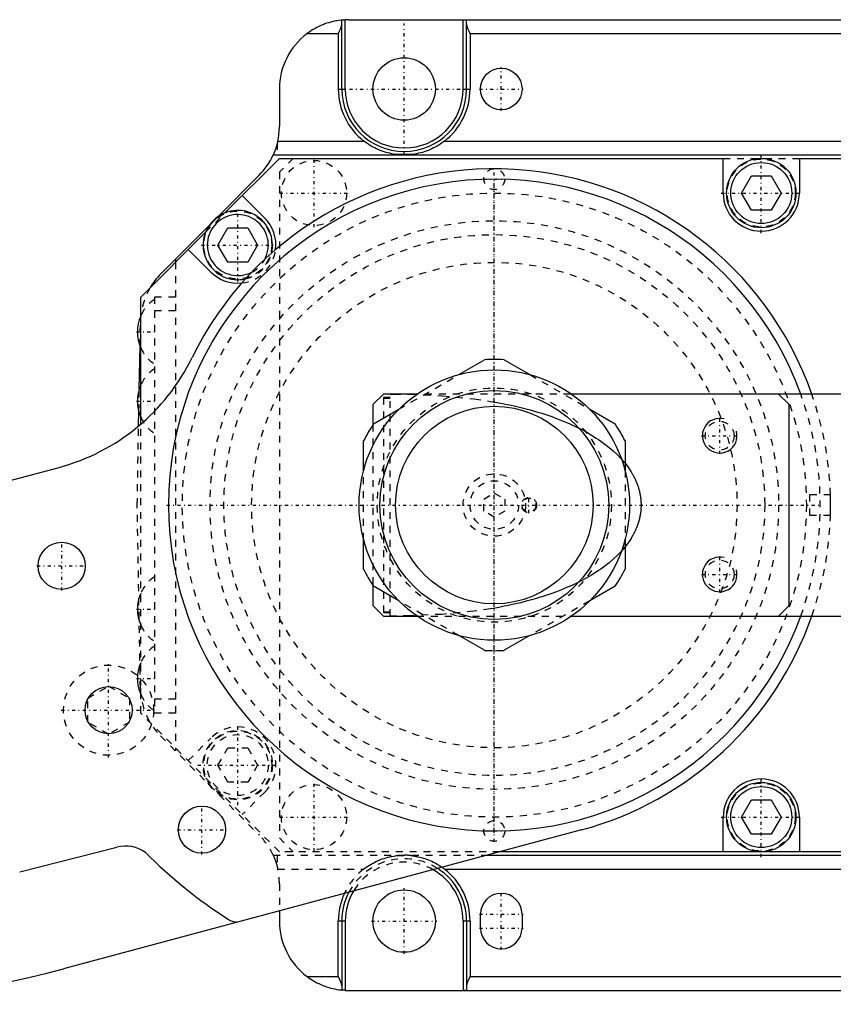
# Model space of a CAD drawing. Extents: x -392 to 171, y -72 to 70.
# Tile 11 of 12: x -68 to 49, y -72 to 70. Entities that reach past the tile are written whole.
import ezdxf

# ---------------------------------------------------------------- set-up
doc = ezdxf.new("R2010")
doc.units = 0
doc.linetypes.add('CENTER', pattern=[1.5, 0.45, -0.5, 0.05, -0.5])
doc.linetypes.add('DASHED', pattern=[2, 1, -1])
for name, color, linetype in [('AM_0', 7, 'CONTINUOUS'), ('AM_10', 7, 'CONTINUOUS'), ('AM_3', 7, 'DASHED'), ('AM_7', 7, 'CENTER')]:
    doc.layers.add(name, color=color, linetype=linetype)

msp = doc.modelspace()

# ---------------------------------------------------------------- linework, layer by layer
at = {"layer": 'AM_0', "color": 7, "linetype": 'CONTINUOUS'}
for p, q in [((-22, 60), (-22, 69.94)), ((-21.5, 60), (-21.5, 69.99)), ((-21, 70), (119, 70)), ((-4.5, 60), (-4.5, 70)), ((-4, 60), (-4, 69.94)), ((-27, 68), (-22.5, 68)), ((-22.5, 68), (-22.5, 60)), ((-3.5, 68), (-3.5, 60)), ((-3.5, 68), (97.5, 68)), ((-31, 60), (-31, 54.64)), ((-22.5, 60), (-21.5, 60)), ((-4.5, 60), (-3.5, 60)), ((-31.23, 52.5), (-18.83, 52.5)), ((-7.17, 52.5), (101.17, 52.5)), ((-38.86, 42.14), (-31, 50)), ((-31.9, 50.5), (127, 50.5)), ((-31, 50), (33, 50)), ((-11.9, 50.56), (-14.1, 50.56)), ((33, 45), (33, 50)), ((44, 50), (44, 45)), ((44, 50), (103, 50)), ((-33.91, 47.59), (-39.89, 41.58)), ((35.64, 45), (37.07, 47.48)), ((37.07, 47.48), (39.93, 47.48)), ((39.93, 47.48), (41.36, 45)), ((-36.36, 44.64), (-33.11, 41.39)), ((37.07, 42.52), (35.64, 45)), ((41.36, 45), (39.93, 42.52)), ((39.93, 42.52), (37.07, 42.52)), ((-48.13, 33.3), (-41.09, 40.37)), ((-39.86, 37.5), (-38.43, 39.97)), ((-38.43, 39.97), (-35.57, 39.97)), ((-35.57, 39.97), (-34.14, 37.5)), ((-51, 30), (-41.64, 39.36)), ((-38.43, 35.02), (-39.86, 37.5)), ((-34.14, 37.5), (-35.57, 35.02)), ((-40.89, 33.61), (-44.14, 36.86)), ((-46, 35.44), (-46, 35)), ((-35.57, 35.02), (-38.43, 35.02)), ((-51, 11.66), (-51, 30)), ((-51.21, 16.7), (-51.1, 22.98)), ((-5.1, 18.82), (-1.41, 20.95)), ((1.41, 20.95), (5.1, 18.82)), ((-16, 16), (-17.5, 14.5)), ((-11.15, 16), (-16, 16)), ((110, 16), (11.15, 16)), ((42.5, 14.5), (41, 16)), ((-17.5, 14.5), (-17.5, 11.61)), ((42.5, -14.5), (42.5, 14.5)), ((-51.3, 11.41), (-51.26, 13.49)), ((-17.44, 11.7), (-13.75, 13.83)), ((13.75, 13.83), (17.44, 11.7)), ((-18.85, 4.99), (-18.85, 9.26)), ((18.85, 9.26), (18.85, 4.99)), ((-80.22, 0.75), (-62.76, 5.44)), ((-18.85, -9.26), (-18.85, -4.99)), ((18.85, -4.99), (18.85, -9.26)), ((-17.5, -11.61), (-17.5, -14.5)), ((-13.75, -13.83), (-17.44, -11.7)), ((17.44, -11.7), (13.75, -13.83)), ((-17.5, -14.5), (-16, -16)), ((41, -16), (42.5, -14.5)), ((-16, -16), (-11.15, -16)), ((11.15, -16), (110, -16)), ((-1.41, -20.95), (-5.1, -18.82)), ((5.1, -18.82), (1.41, -20.95)), ((35.64, -45), (37.07, -42.53)), ((37.07, -42.53), (39.93, -42.53)), ((39.93, -42.53), (41.36, -45)), ((33, -50), (33, -45)), ((37.07, -47.48), (35.64, -45)), ((41.36, -45), (39.93, -47.48)), ((44, -45), (44, -50)), ((12.56, -46.84), (-62.15, -66.88)), ((39.93, -47.48), (37.07, -47.48)), ((-68.45, -52.88), (-54.43, -49.33)), ((-1.07, -50.5), (127, -50.5)), ((126, -50), (0.8, -50)), ((-7.17, -52.5), (101.17, -52.5)), ((-31, -58.53), (-31, -60)), ((-2, -61), (-2, -59)), ((4, -59), (4, -61)), ((-37.21, -60.11), (-37.21, -60.19)), ((-22.5, -68), (-22.5, -60)), ((-21.5, -60), (-22.5, -60)), ((-22, -60), (-22, -69.94)), ((-21.5, -60), (-21.5, -69.99)), ((-4.5, -60), (-4.5, -70)), ((-3.5, -60), (-4.5, -60)), ((-4, -60), (-4, -69.94)), ((-3.5, -60), (-3.5, -68)), ((-27, -68), (-22.5, -68)), ((-3.5, -68), (97.5, -68)), ((-21, -70), (119, -70))]:
    msp.add_line(p, q, dxfattribs=at)
for points in [[(-22, 69.95, 0), (-22.14, 69.93, 0), (-22.43, 69.9, 0), (-22.72, 69.85, 0), (-22.87, 69.82, 0), (-23.02, 69.79, 0), (-23.31, 69.73, 0), (-23.6, 69.66, 0), (-23.89, 69.57, 0), (-24.18, 69.48, 0), (-24.46, 69.38, 0), (-24.61, 69.33, 0), (-24.75, 69.27, 0), (-25.03, 69.15, 0), (-25.31, 69.02, 0), (-25.58, 68.89, 0), (-25.85, 68.75, 0), (-26.11, 68.59, 0), (-26.25, 68.51, 0), (-26.37, 68.43, 0), (-26.63, 68.27, 0), (-26.88, 68.09, 0), (-27, 68, 0)], [(-22, 69.95, 0), (-22, 69.95, 0), (-22, 69.95, 0), (-21.99, 69.95, 0), (-21.99, 69.95, 0), (-21.99, 69.95, 0), (-21.99, 69.95, 0), (-21.99, 69.95, 0), (-21.99, 69.95, 0), (-21.99, 69.95, 0), (-21.99, 69.95, 0), (-21.99, 69.95, 0), (-21.99, 69.95, 0), (-21.98, 69.95, 0), (-21.98, 69.95, 0), (-21.98, 69.95, 0), (-21.98, 69.95, 0), (-21.98, 69.95, 0), (-21.98, 69.95, 0), (-21.97, 69.95, 0), (-21.97, 69.95, 0), (-21.97, 69.95, 0), (-21.97, 69.95, 0), (-21.97, 69.95, 0), (-21.96, 69.95, 0), (-21.96, 69.95, 0), (-21.96, 69.95, 0), (-21.96, 69.95, 0), (-21.96, 69.95, 0), (-21.95, 69.95, 0), (-21.95, 69.95, 0), (-21.95, 69.95, 0), (-21.94, 69.96, 0), (-21.94, 69.96, 0), (-21.94, 69.96, 0), (-21.94, 69.96, 0), (-21.93, 69.96, 0), (-21.93, 69.96, 0), (-21.93, 69.96, 0), (-21.92, 69.96, 0), (-21.92, 69.96, 0), (-21.92, 69.96, 0), (-21.92, 69.96, 0), (-21.91, 69.96, 0), (-21.91, 69.96, 0), (-21.91, 69.96, 0), (-21.9, 69.96, 0), (-21.9, 69.96, 0), (-21.9, 69.96, 0), (-21.89, 69.96, 0), (-21.89, 69.96, 0), (-21.89, 69.96, 0), (-21.88, 69.96, 0), (-21.88, 69.96, 0), (-21.87, 69.96, 0), (-21.87, 69.96, 0), (-21.87, 69.96, 0), (-21.86, 69.96, 0), (-21.86, 69.96, 0), (-21.85, 69.96, 0), (-21.85, 69.96, 0), (-21.85, 69.96, 0), (-21.85, 69.96, 0), (-21.84, 69.96, 0), (-21.84, 69.97, 0), (-21.83, 69.97, 0), (-21.83, 69.97, 0), (-21.83, 69.97, 0), (-21.82, 69.97, 0), (-21.82, 69.97, 0), (-21.82, 69.97, 0), (-21.81, 69.97, 0), (-21.8, 69.97, 0), (-21.8, 69.97, 0), (-21.79, 69.97, 0), (-21.79, 69.97, 0), (-21.79, 69.97, 0), (-21.78, 69.97, 0), (-21.78, 69.97, 0), (-21.77, 69.97, 0), (-21.77, 69.97, 0), (-21.76, 69.97, 0), (-21.75, 69.97, 0), (-21.75, 69.97, 0), (-21.75, 69.97, 0), (-21.74, 69.97, 0), (-21.74, 69.97, 0), (-21.73, 69.97, 0), (-21.72, 69.97, 0), (-21.72, 69.97, 0), (-21.72, 69.97, 0), (-21.71, 69.97, 0), (-21.71, 69.98, 0), (-21.7, 69.98, 0), (-21.69, 69.98, 0), (-21.69, 69.98, 0), (-21.68, 69.98, 0), (-21.68, 69.98, 0), (-21.67, 69.98, 0), (-21.67, 69.98, 0), (-21.66, 69.98, 0), (-21.65, 69.98, 0), (-21.65, 69.98, 0), (-21.64, 69.98, 0), (-21.64, 69.98, 0), (-21.64, 69.98, 0), (-21.63, 69.98, 0), (-21.62, 69.98, 0), (-21.62, 69.98, 0), (-21.62, 69.98, 0), (-21.61, 69.98, 0), (-21.6, 69.98, 0), (-21.6, 69.98, 0), (-21.6, 69.98, 0), (-21.59, 69.98, 0), (-21.58, 69.98, 0), (-21.58, 69.98, 0), (-21.57, 69.98, 0), (-21.56, 69.98, 0), (-21.56, 69.98, 0), (-21.56, 69.98, 0), (-21.55, 69.98, 0), (-21.54, 69.99, 0), (-21.54, 69.99, 0), (-21.53, 69.99, 0), (-21.52, 69.99, 0), (-21.52, 69.99, 0), (-21.52, 69.99, 0), (-21.51, 69.99, 0), (-21.5, 69.99, 0), (-21.5, 69.99, 0)], [(-22, 69.94, 0), (-22, 69.94, 0), (-22, 69.94, 0), (-22, 69.95, 0), (-22, 69.95, 0)], [(-4.5, 70, 0), (-4.5, 70, 0), (-4.49, 70, 0), (-4.48, 70, 0), (-4.48, 70, 0), (-4.48, 70, 0), (-4.47, 70, 0), (-4.46, 70, 0), (-4.45, 70, 0), (-4.45, 70, 0), (-4.44, 70, 0), (-4.44, 70, 0), (-4.43, 70, 0), (-4.42, 70, 0), (-4.42, 70, 0), (-4.41, 70, 0), (-4.4, 70, 0), (-4.4, 70, 0), (-4.39, 70, 0), (-4.39, 70, 0), (-4.38, 70, 0), (-4.37, 70, 0), (-4.37, 70, 0), (-4.37, 70, 0), (-4.36, 70, 0), (-4.35, 70, 0), (-4.35, 70, 0), (-4.35, 70, 0), (-4.34, 70, 0), (-4.33, 70, 0), (-4.32, 70, 0), (-4.32, 70, 0), (-4.31, 70, 0), (-4.31, 70, 0), (-4.3, 70, 0), (-4.3, 70, 0), (-4.29, 70, 0), (-4.28, 70, 0), (-4.28, 70, 0), (-4.27, 70, 0), (-4.27, 70, 0), (-4.26, 70, 0), (-4.26, 70, 0), (-4.25, 70, 0), (-4.24, 70, 0), (-4.24, 70, 0), (-4.23, 70, 0), (-4.23, 70, 0), (-4.23, 70, 0), (-4.22, 70, 0), (-4.21, 70, 0), (-4.21, 70, 0), (-4.2, 70, 0), (-4.2, 70, 0), (-4.19, 70, 0), (-4.19, 70, 0), (-4.18, 70, 0), (-4.18, 70, 0), (-4.17, 70, 0), (-4.17, 70, 0), (-4.16, 70, 0), (-4.16, 70, 0), (-4.16, 70, 0), (-4.15, 70, 0), (-4.15, 69.99, 0), (-4.14, 69.99, 0), (-4.14, 69.99, 0), (-4.14, 69.99, 0), (-4.13, 69.99, 0), (-4.13, 69.99, 0), (-4.13, 69.99, 0), (-4.12, 69.99, 0), (-4.12, 69.99, 0), (-4.11, 69.99, 0), (-4.11, 69.99, 0), (-4.1, 69.99, 0), (-4.1, 69.99, 0), (-4.1, 69.99, 0), (-4.1, 69.99, 0), (-4.09, 69.99, 0), (-4.09, 69.99, 0), (-4.08, 69.99, 0), (-4.08, 69.99, 0), (-4.08, 69.99, 0), (-4.08, 69.99, 0), (-4.07, 69.99, 0), (-4.07, 69.98, 0), (-4.06, 69.98, 0), (-4.06, 69.98, 0), (-4.06, 69.98, 0), (-4.06, 69.98, 0), (-4.05, 69.98, 0), (-4.05, 69.98, 0), (-4.05, 69.98, 0), (-4.04, 69.98, 0), (-4.04, 69.98, 0), (-4.04, 69.98, 0), (-4.04, 69.98, 0), (-4.04, 69.98, 0), (-4.03, 69.97, 0), (-4.03, 69.97, 0), (-4.03, 69.97, 0), (-4.03, 69.97, 0), (-4.02, 69.97, 0), (-4.02, 69.97, 0), (-4.02, 69.97, 0), (-4.02, 69.97, 0), (-4.02, 69.97, 0), (-4.02, 69.96, 0), (-4.02, 69.96, 0), (-4.01, 69.96, 0), (-4.01, 69.96, 0), (-4.01, 69.96, 0), (-4.01, 69.96, 0), (-4.01, 69.96, 0), (-4.01, 69.96, 0), (-4.01, 69.96, 0), (-4.01, 69.95, 0), (-4, 69.95, 0), (-4, 69.95, 0), (-4, 69.95, 0), (-4, 69.95, 0), (-4, 69.95, 0), (-4, 69.95, 0), (-4, 69.94, 0), (-4, 69.94, 0), (-4, 69.94, 0), (-4, 69.94, 0), (-4, 69.94, 0), (-4, 69.94, 0), (-4, 69.94, 0)], [(-22.5, 68, 0), (-22.48, 68.04, 0), (-22.44, 68.11, 0), (-22.41, 68.19, 0), (-22.39, 68.23, 0), (-22.37, 68.27, 0), (-22.33, 68.34, 0), (-22.29, 68.42, 0), (-22.26, 68.5, 0), (-22.22, 68.58, 0), (-22.19, 68.65, 0), (-22.17, 68.69, 0), (-22.16, 68.73, 0), (-22.13, 68.8, 0), (-22.1, 68.88, 0), (-22.07, 68.95, 0), (-22.05, 69.02, 0), (-22.03, 69.09, 0), (-22.02, 69.13, 0), (-22.02, 69.16, 0), (-22.01, 69.2, 0), (-22.01, 69.21, 0), (-22.01, 69.22, 0), (-22.01, 69.23, 0), (-22.01, 69.23, 0), (-22, 69.24, 0), (-22, 69.25, 0), (-22, 69.26, 0), (-22, 69.28, 0), (-22, 69.29, 0), (-22, 69.29, 0), (-22, 69.3, 0), (-22, 69.31, 0), (-22, 69.32, 0), (-22, 69.32, 0)], [(-4, 69.32, 0), (-4, 69.32, 0), (-4, 69.31, 0), (-4, 69.3, 0), (-4, 69.29, 0), (-4, 69.29, 0), (-4, 69.28, 0), (-4, 69.26, 0), (-4, 69.25, 0), (-4, 69.24, 0), (-3.99, 69.23, 0), (-3.99, 69.23, 0), (-3.99, 69.22, 0), (-3.99, 69.21, 0), (-3.99, 69.2, 0), (-3.98, 69.16, 0), (-3.98, 69.13, 0), (-3.97, 69.09, 0), (-3.95, 69.02, 0), (-3.93, 68.95, 0), (-3.9, 68.88, 0), (-3.87, 68.8, 0), (-3.84, 68.73, 0), (-3.83, 68.69, 0), (-3.81, 68.65, 0), (-3.78, 68.58, 0), (-3.74, 68.5, 0), (-3.71, 68.42, 0), (-3.67, 68.34, 0), (-3.63, 68.27, 0), (-3.61, 68.23, 0), (-3.59, 68.19, 0), (-3.56, 68.11, 0), (-3.52, 68.04, 0), (-3.5, 68, 0)], [(-31.23, 52.5, 0), (-31.23, 52.49, 0), (-31.24, 52.46, 0), (-31.25, 52.43, 0), (-31.25, 52.42, 0), (-31.25, 52.4, 0), (-31.26, 52.37, 0), (-31.27, 52.34, 0), (-31.27, 52.32, 0), (-31.28, 52.29, 0), (-31.29, 52.26, 0), (-31.29, 52.24, 0), (-31.29, 52.23, 0), (-31.3, 52.2, 0), (-31.31, 52.17, 0), (-31.32, 52.15, 0), (-31.32, 52.12, 0), (-31.33, 52.09, 0), (-31.33, 52.07, 0), (-31.34, 52.06, 0), (-31.35, 52.03, 0), (-31.35, 52, 0), (-31.36, 51.99, 0), (-31.36, 51.97, 0), (-31.37, 51.95, 0), (-31.38, 51.92, 0), (-31.38, 51.9, 0), (-31.39, 51.89, 0), (-31.39, 51.86, 0), (-31.4, 51.83, 0), (-31.41, 51.81, 0), (-31.42, 51.78, 0), (-31.43, 51.75, 0), (-31.43, 51.74, 0), (-31.43, 51.73, 0), (-31.44, 51.7, 0), (-31.45, 51.67, 0), (-31.46, 51.65, 0), (-31.47, 51.62, 0), (-31.48, 51.59, 0), (-31.48, 51.58, 0), (-31.48, 51.57, 0), (-31.49, 51.54, 0), (-31.5, 51.52, 0), (-31.51, 51.49, 0), (-31.52, 51.47, 0), (-31.53, 51.44, 0), (-31.53, 51.43, 0), (-31.53, 51.42, 0), (-31.54, 51.39, 0), (-31.55, 51.37, 0), (-31.56, 51.34, 0), (-31.57, 51.32, 0), (-31.58, 51.3, 0), (-31.58, 51.29, 0), (-31.58, 51.28, 0), (-31.59, 51.25, 0), (-31.6, 51.23, 0), (-31.61, 51.21, 0), (-31.61, 51.19, 0), (-31.62, 51.17, 0), (-31.63, 51.16, 0), (-31.63, 51.15, 0), (-31.64, 51.12, 0), (-31.65, 51.1, 0), (-31.65, 51.09, 0), (-31.65, 51.08, 0), (-31.66, 51.07, 0), (-31.67, 51.05, 0), (-31.67, 51.04, 0), (-31.68, 51.03, 0), (-31.68, 51.01, 0), (-31.69, 50.99, 0), (-31.7, 50.97, 0), (-31.7, 50.95, 0), (-31.71, 50.94, 0), (-31.72, 50.93, 0), (-31.72, 50.92, 0), (-31.73, 50.9, 0), (-31.73, 50.88, 0), (-31.74, 50.87, 0), (-31.75, 50.85, 0), (-31.75, 50.83, 0), (-31.76, 50.82, 0), (-31.76, 50.82, 0), (-31.77, 50.8, 0), (-31.77, 50.79, 0), (-31.78, 50.77, 0), (-31.79, 50.76, 0), (-31.79, 50.74, 0), (-31.79, 50.73, 0), (-31.8, 50.73, 0), (-31.8, 50.71, 0), (-31.81, 50.7, 0), (-31.81, 50.69, 0), (-31.82, 50.68, 0), (-31.82, 50.66, 0), (-31.83, 50.66, 0), (-31.83, 50.65, 0), (-31.83, 50.64, 0), (-31.84, 50.63, 0), (-31.84, 50.62, 0), (-31.85, 50.61, 0), (-31.85, 50.6, 0), (-31.85, 50.6, 0), (-31.86, 50.59, 0), (-31.86, 50.58, 0), (-31.86, 50.57, 0), (-31.87, 50.57, 0), (-31.87, 50.57, 0), (-31.87, 50.56, 0), (-31.87, 50.55, 0), (-31.88, 50.55, 0), (-31.88, 50.55, 0), (-31.88, 50.54, 0), (-31.88, 50.53, 0), (-31.88, 50.53, 0), (-31.89, 50.52, 0), (-31.89, 50.52, 0), (-31.89, 50.52, 0), (-31.89, 50.52, 0), (-31.89, 50.51, 0), (-31.89, 50.51, 0), (-31.89, 50.51, 0), (-31.9, 50.5, 0), (-31.9, 50.5, 0), (-31.9, 50.5, 0), (-31.9, 50.5, 0), (-31.9, 50.5, 0), (-31.9, 50.5, 0), (-31.9, 50.5, 0)], [(-14.1, 50.56, 0), (-14.23, 50.58, 0), (-14.51, 50.62, 0), (-14.79, 50.67, 0), (-14.93, 50.7, 0), (-15.07, 50.73, 0), (-15.34, 50.79, 0), (-15.62, 50.87, 0), (-15.89, 50.95, 0), (-16.17, 51.04, 0), (-16.44, 51.14, 0), (-16.57, 51.2, 0), (-16.71, 51.25, 0), (-16.97, 51.37, 0), (-17.23, 51.5, 0), (-17.49, 51.63, 0), (-17.75, 51.77, 0), (-18, 51.92, 0), (-18.12, 52, 0), (-18.24, 52.08, 0), (-18.48, 52.24, 0), (-18.72, 52.41, 0), (-18.83, 52.5, 0)], [(-7.17, 52.5, 0), (-7.28, 52.41, 0), (-7.52, 52.24, 0), (-7.76, 52.08, 0), (-7.88, 52, 0), (-8, 51.92, 0), (-8.25, 51.77, 0), (-8.51, 51.63, 0), (-8.77, 51.5, 0), (-9.03, 51.37, 0), (-9.29, 51.25, 0), (-9.43, 51.2, 0), (-9.56, 51.14, 0), (-9.83, 51.04, 0), (-10.11, 50.95, 0), (-10.38, 50.87, 0), (-10.66, 50.79, 0), (-10.93, 50.73, 0), (-11.07, 50.7, 0), (-11.21, 50.67, 0), (-11.49, 50.62, 0), (-11.77, 50.58, 0), (-11.9, 50.56, 0)], [(-7.53, -52.23, 0), (-7.47, -52.28, 0), (-7.35, -52.36, 0), (-7.23, -52.45, 0), (-7.17, -52.5, 0)], [(-27, -68, 0), (-26.88, -68.09, 0), (-26.63, -68.27, 0), (-26.37, -68.43, 0), (-26.25, -68.51, 0), (-26.11, -68.59, 0), (-25.85, -68.75, 0), (-25.58, -68.89, 0), (-25.31, -69.02, 0), (-25.03, -69.15, 0), (-24.75, -69.27, 0), (-24.61, -69.33, 0), (-24.46, -69.38, 0), (-24.18, -69.48, 0), (-23.89, -69.57, 0), (-23.6, -69.66, 0), (-23.31, -69.73, 0), (-23.02, -69.79, 0), (-22.87, -69.82, 0), (-22.72, -69.85, 0), (-22.43, -69.9, 0), (-22.14, -69.93, 0), (-22, -69.95, 0)], [(-22, -69.32, 0), (-22, -69.32, 0), (-22, -69.31, 0), (-22, -69.3, 0), (-22, -69.29, 0), (-22, -69.29, 0), (-22, -69.28, 0), (-22, -69.26, 0), (-22, -69.25, 0), (-22, -69.24, 0), (-22.01, -69.23, 0), (-22.01, -69.23, 0), (-22.01, -69.22, 0), (-22.01, -69.21, 0), (-22.01, -69.2, 0), (-22.02, -69.16, 0), (-22.02, -69.13, 0), (-22.03, -69.09, 0), (-22.05, -69.02, 0), (-22.07, -68.95, 0), (-22.1, -68.88, 0), (-22.13, -68.8, 0), (-22.16, -68.73, 0), (-22.17, -68.69, 0), (-22.19, -68.65, 0), (-22.22, -68.58, 0), (-22.26, -68.5, 0), (-22.29, -68.42, 0), (-22.33, -68.34, 0), (-22.37, -68.27, 0), (-22.39, -68.23, 0), (-22.41, -68.19, 0), (-22.44, -68.11, 0), (-22.48, -68.04, 0), (-22.5, -68, 0)], [(-3.5, -68, 0), (-3.52, -68.04, 0), (-3.56, -68.11, 0), (-3.59, -68.19, 0), (-3.61, -68.23, 0), (-3.63, -68.27, 0), (-3.67, -68.34, 0), (-3.71, -68.42, 0), (-3.74, -68.5, 0), (-3.78, -68.58, 0), (-3.81, -68.65, 0), (-3.83, -68.69, 0), (-3.84, -68.73, 0), (-3.87, -68.8, 0), (-3.9, -68.88, 0), (-3.93, -68.95, 0), (-3.95, -69.02, 0), (-3.97, -69.09, 0), (-3.98, -69.13, 0), (-3.98, -69.16, 0), (-3.99, -69.2, 0), (-3.99, -69.21, 0), (-3.99, -69.22, 0), (-3.99, -69.23, 0), (-3.99, -69.23, 0), (-4, -69.24, 0), (-4, -69.25, 0), (-4, -69.26, 0), (-4, -69.28, 0), (-4, -69.29, 0), (-4, -69.29, 0), (-4, -69.3, 0), (-4, -69.31, 0), (-4, -69.32, 0), (-4, -69.32, 0)], [(-22, -69.95, 0), (-22, -69.95, 0), (-22, -69.94, 0), (-22, -69.94, 0), (-22, -69.94, 0)], [(-21.5, -69.99, 0), (-21.5, -69.99, 0), (-21.51, -69.99, 0), (-21.52, -69.99, 0), (-21.52, -69.99, 0), (-21.52, -69.99, 0), (-21.53, -69.99, 0), (-21.54, -69.99, 0), (-21.54, -69.99, 0), (-21.55, -69.98, 0), (-21.56, -69.98, 0), (-21.56, -69.98, 0), (-21.56, -69.98, 0), (-21.57, -69.98, 0), (-21.58, -69.98, 0), (-21.58, -69.98, 0), (-21.59, -69.98, 0), (-21.6, -69.98, 0), (-21.6, -69.98, 0), (-21.6, -69.98, 0), (-21.61, -69.98, 0), (-21.62, -69.98, 0), (-21.62, -69.98, 0), (-21.62, -69.98, 0), (-21.63, -69.98, 0), (-21.64, -69.98, 0), (-21.64, -69.98, 0), (-21.64, -69.98, 0), (-21.65, -69.98, 0), (-21.65, -69.98, 0), (-21.66, -69.98, 0), (-21.67, -69.98, 0), (-21.67, -69.98, 0), (-21.68, -69.98, 0), (-21.68, -69.98, 0), (-21.69, -69.98, 0), (-21.69, -69.98, 0), (-21.7, -69.98, 0), (-21.71, -69.98, 0), (-21.71, -69.97, 0), (-21.72, -69.97, 0), (-21.72, -69.97, 0), (-21.72, -69.97, 0), (-21.73, -69.97, 0), (-21.74, -69.97, 0), (-21.74, -69.97, 0), (-21.75, -69.97, 0), (-21.75, -69.97, 0), (-21.75, -69.97, 0), (-21.76, -69.97, 0), (-21.77, -69.97, 0), (-21.77, -69.97, 0), (-21.78, -69.97, 0), (-21.78, -69.97, 0), (-21.79, -69.97, 0), (-21.79, -69.97, 0), (-21.79, -69.97, 0), (-21.8, -69.97, 0), (-21.8, -69.97, 0), (-21.81, -69.97, 0), (-21.82, -69.97, 0), (-21.82, -69.97, 0), (-21.82, -69.97, 0), (-21.83, -69.97, 0), (-21.83, -69.97, 0), (-21.83, -69.97, 0), (-21.84, -69.97, 0), (-21.84, -69.96, 0), (-21.85, -69.96, 0), (-21.85, -69.96, 0), (-21.85, -69.96, 0), (-21.85, -69.96, 0), (-21.86, -69.96, 0), (-21.86, -69.96, 0), (-21.87, -69.96, 0), (-21.87, -69.96, 0), (-21.87, -69.96, 0), (-21.88, -69.96, 0), (-21.88, -69.96, 0), (-21.89, -69.96, 0), (-21.89, -69.96, 0), (-21.89, -69.96, 0), (-21.9, -69.96, 0), (-21.9, -69.96, 0), (-21.9, -69.96, 0), (-21.91, -69.96, 0), (-21.91, -69.96, 0), (-21.91, -69.96, 0), (-21.92, -69.96, 0), (-21.92, -69.96, 0), (-21.92, -69.96, 0), (-21.92, -69.96, 0), (-21.93, -69.96, 0), (-21.93, -69.96, 0), (-21.93, -69.96, 0), (-21.94, -69.96, 0), (-21.94, -69.96, 0), (-21.94, -69.96, 0), (-21.94, -69.96, 0), (-21.95, -69.95, 0), (-21.95, -69.95, 0), (-21.95, -69.95, 0), (-21.96, -69.95, 0), (-21.96, -69.95, 0), (-21.96, -69.95, 0), (-21.96, -69.95, 0), (-21.96, -69.95, 0), (-21.97, -69.95, 0), (-21.97, -69.95, 0), (-21.97, -69.95, 0), (-21.97, -69.95, 0), (-21.97, -69.95, 0), (-21.98, -69.95, 0), (-21.98, -69.95, 0), (-21.98, -69.95, 0), (-21.98, -69.95, 0), (-21.98, -69.95, 0), (-21.98, -69.95, 0), (-21.99, -69.95, 0), (-21.99, -69.95, 0), (-21.99, -69.95, 0), (-21.99, -69.95, 0), (-21.99, -69.95, 0), (-21.99, -69.95, 0), (-21.99, -69.95, 0), (-21.99, -69.95, 0), (-21.99, -69.95, 0), (-21.99, -69.95, 0), (-22, -69.95, 0), (-22, -69.95, 0), (-22, -69.95, 0)], [(-4, -69.94, 0), (-4, -69.94, 0), (-4, -69.94, 0), (-4, -69.94, 0), (-4, -69.94, 0), (-4, -69.94, 0), (-4, -69.94, 0), (-4, -69.95, 0), (-4, -69.95, 0), (-4, -69.95, 0), (-4, -69.95, 0), (-4, -69.95, 0), (-4, -69.95, 0), (-4.01, -69.95, 0), (-4.01, -69.96, 0), (-4.01, -69.96, 0), (-4.01, -69.96, 0), (-4.01, -69.96, 0), (-4.01, -69.96, 0), (-4.01, -69.96, 0), (-4.01, -69.96, 0), (-4.02, -69.96, 0), (-4.02, -69.96, 0), (-4.02, -69.97, 0), (-4.02, -69.97, 0), (-4.02, -69.97, 0), (-4.02, -69.97, 0), (-4.02, -69.97, 0), (-4.03, -69.97, 0), (-4.03, -69.97, 0), (-4.03, -69.97, 0), (-4.03, -69.97, 0), (-4.04, -69.98, 0), (-4.04, -69.98, 0), (-4.04, -69.98, 0), (-4.04, -69.98, 0), (-4.04, -69.98, 0), (-4.05, -69.98, 0), (-4.05, -69.98, 0), (-4.05, -69.98, 0), (-4.06, -69.98, 0), (-4.06, -69.98, 0), (-4.06, -69.98, 0), (-4.06, -69.98, 0), (-4.07, -69.98, 0), (-4.07, -69.99, 0), (-4.08, -69.99, 0), (-4.08, -69.99, 0), (-4.08, -69.99, 0), (-4.08, -69.99, 0), (-4.09, -69.99, 0), (-4.09, -69.99, 0), (-4.1, -69.99, 0), (-4.1, -69.99, 0), (-4.1, -69.99, 0), (-4.1, -69.99, 0), (-4.11, -69.99, 0), (-4.11, -69.99, 0), (-4.12, -69.99, 0), (-4.12, -69.99, 0), (-4.13, -69.99, 0), (-4.13, -69.99, 0), (-4.13, -69.99, 0), (-4.14, -69.99, 0), (-4.14, -69.99, 0), (-4.14, -69.99, 0), (-4.15, -69.99, 0), (-4.15, -70, 0), (-4.16, -70, 0), (-4.16, -70, 0), (-4.16, -70, 0), (-4.17, -70, 0), (-4.17, -70, 0), (-4.18, -70, 0), (-4.18, -70, 0), (-4.19, -70, 0), (-4.19, -70, 0), (-4.2, -70, 0), (-4.2, -70, 0), (-4.21, -70, 0), (-4.21, -70, 0), (-4.22, -70, 0), (-4.23, -70, 0), (-4.23, -70, 0), (-4.23, -70, 0), (-4.24, -70, 0), (-4.24, -70, 0), (-4.25, -70, 0), (-4.26, -70, 0), (-4.26, -70, 0), (-4.27, -70, 0), (-4.27, -70, 0), (-4.28, -70, 0), (-4.28, -70, 0), (-4.29, -70, 0), (-4.3, -70, 0), (-4.3, -70, 0), (-4.31, -70, 0), (-4.31, -70, 0), (-4.32, -70, 0), (-4.32, -70, 0), (-4.33, -70, 0), (-4.34, -70, 0), (-4.35, -70, 0), (-4.35, -70, 0), (-4.35, -70, 0), (-4.36, -70, 0), (-4.37, -70, 0), (-4.37, -70, 0), (-4.37, -70, 0), (-4.38, -70, 0), (-4.39, -70, 0), (-4.39, -70, 0), (-4.4, -70, 0), (-4.4, -70, 0), (-4.41, -70, 0), (-4.42, -70, 0), (-4.42, -70, 0), (-4.43, -70, 0), (-4.44, -70, 0), (-4.44, -70, 0), (-4.45, -70, 0), (-4.45, -70, 0), (-4.46, -70, 0), (-4.47, -70, 0), (-4.48, -70, 0), (-4.48, -70, 0), (-4.48, -70, 0), (-4.49, -70, 0), (-4.5, -70, 0), (-4.5, -70, 0)]]:
    msp.add_polyline3d(points, dxfattribs=at)
for centre, radius in [((-13, 60), 4.5), ((1, 60), 3), ((38.5, 45), 5), ((38.5, 45), 4.4), ((0, 0), 19.5), ((0, 0), 16.5), ((0, 0), 14.25), ((-62.39, -8.77), 3.4), ((-55.63, -29.58), 3.4), ((38.5, -45), 5), ((38.5, -45), 4.4), ((-42.16, -46.82), 3.4), ((-13, -60), 4.5)]:
    msp.add_circle(centre, radius, dxfattribs=at)
for centre, radius, start, end in [((-21, 60), 10, 90, 92.866), ((-21, 60), 10, 126.8699, 180), ((-13, 60), 9.5, 180, 232.1364), ((-13, 60), 9, 180, 0), ((-13, 60), 8.5, 180, 0), ((-13, 60), 9.5, 307.8636, 0), ((-41, 54.64), 10, 347.6431, 0), ((-41, 54.64), 10, 315.1327, 335.5436), ((0, 0), 48.5, 19.2625, 154.0008), ((0, 0), 47, 19.9028, 340.0972), ((38.5, 45), 5.5, 180, 0), ((-37, 37.5), 5, 346.3595, 282.8715), ((-37, 37.5), 4.4, 332.0221, 297.2089), ((-37, 37.5), 5.5, 353.157, 45), ((-41.04, 26.25), 10, 135.1327, 149.1974), ((-37, 37.5), 5.5, 225, 276.074), ((-45.8, 25), 5.67, 156.5068, 203.4932), ((-70.56, 34.41), 30, 285.0533, 334.0008), ((0, 0), 21, 86.1532, 93.8468), ((-45.8, 15), 5.67, 156.5068, 203.4932), ((0, 0), 21, 146.1532, 153.8468), ((0, 0), 21, 26.1532, 33.8468), ((0, 0), 48.5, 358.2277, 1.7723), ((0, 0), 21, 206.1532, 213.8468), ((0, 0), 21, 326.1532, 333.8468), ((-45.8, -15), 5.67, 156.5068, 203.4932), ((0, 0), 48.5, 285.0126, 340.7375), ((0, 0), 21, 266.1532, 273.8468), ((-45.8, -25), 5.67, 156.5068, 203.4932), ((38.5, -45), 5.5, 0, 180), ((-53.2, -54.18), 5, 54.6484, 104.1925), ((0, 0), 71, 224.883, 237.2839), ((-13, -60), 9, 0, 57.5506), ((-13, -60), 9.5, 0, 52.1364), ((-13, -60), 8.5, 0, 60.7254), ((-13, -60), 9.5, 155.1839, 180), ((-13, -60), 9, 152.4747, 180), ((-13, -60), 8.5, 149.2999, 180), ((1, -59), 3, 0, 180), ((-37.21, -58.11), 2, 234.414, 270), ((-21, -60), 10, 180, 233.1301), ((1, -61), 3, 180, 0), ((-101, 78), 150, 255.0856, 285.0126), ((-21, -60), 10, 267.134, 270)]:
    msp.add_arc(centre, radius, start, end, dxfattribs=at)
at = {"layer": 'AM_10', "color": 7, "linetype": 'CONTINUOUS'}
for centre in [(32.5, 10), (32.5, -10)]:
    msp.add_arc(centre, 2.5, 75, 15, dxfattribs=at)
at = {"layer": 'AM_3', "color": 6, "linetype": 'DASHED'}
for p, q in [((-31.3, 52.21), (-31.3, 50.5)), ((-29, 50), (-31, 48)), ((33, 50), (44, 50)), ((-31, 48), (-31, -48)), ((-41.64, 39.36), (-38.86, 42.14)), ((-39.89, 41.58), (-41.09, 40.37)), ((-46, 35), (-46, -35.44)), ((-49, 30), (-49, -30)), ((-46, 30), (-49, 30)), ((-46, 28), (-49, 28)), ((-51.1, 22.98), (-51.04, 26.42)), ((-13.75, 13.83), (-5.1, 18.82)), ((5.1, 18.82), (13.75, 13.83)), ((-51.26, 13.49), (-51.21, 16.7)), ((-15, -16), (-15, 16)), ((-15, 16), (-14.5, 16)), ((41, 16), (-11.15, 16)), ((-15, 15.5), (-16, 15.5)), ((-16, 15.5), (-16, -15.5)), ((-16, 15.43), (-15, 15.43)), ((-51.5, 0), (-51.3, 11.41)), ((-51, -30), (-51, 11.66)), ((-17.5, 11.61), (-17.5, -11.61)), ((-18.85, -4.99), (-18.85, 4.99)), ((18.85, 4.99), (18.85, -4.99)), ((-1.5, 0.87), (0, 1.73)), ((0, 1.73), (1.5, 0.87)), ((45.5, -1.5), (45.5, 1.5)), ((45.5, 1.5), (48.48, 1.5)), ((-51.04, -26.42), (-51.5, 0)), ((-1.5, -0.87), (-1.5, 0.87)), ((1.5, 0.87), (1.5, -0.87)), ((0, -1.73), (-1.5, -0.87)), ((1.5, -0.87), (0, -1.73)), ((48.48, -1.5), (45.5, -1.5)), ((-5.1, -18.82), (-13.75, -13.83)), ((13.75, -13.83), (5.1, -18.82)), ((-15, -15.43), (-16, -15.43)), ((-16, -15.5), (-15, -15.5)), ((-14.5, -16), (-15, -16)), ((-11.15, -16), (11.15, -16)), ((-58.63, -27.84), (-55.63, -26.11)), ((-55.63, -26.11), (-52.63, -27.84)), ((-58.63, -31.31), (-58.63, -27.84)), ((-52.63, -27.84), (-52.63, -31.31)), ((-46, -28), (-49, -28)), ((-31, -50), (-51, -30)), ((-46, -30), (-49, -30)), ((-55.63, -33.04), (-58.63, -31.31)), ((-52.63, -31.31), (-55.63, -33.04)), ((-48.13, -33.3), (-33.91, -47.59)), ((-44.14, -36.86), (-40.89, -33.61)), ((-39.86, -37.5), (-38.43, -35.02)), ((-38.43, -35.02), (-35.57, -35.02)), ((-35.57, -35.02), (-34.14, -37.5)), ((-38.43, -39.98), (-39.86, -37.5)), ((-34.14, -37.5), (-35.57, -39.98)), ((-35.57, -39.98), (-38.43, -39.98)), ((-33.11, -41.39), (-36.36, -44.64)), ((-31, -48), (-29, -50)), ((-31.9, -50.5), (-1.07, -50.5)), ((-31.3, -50.5), (-31.3, -52.21)), ((0.8, -50), (-31, -50)), ((-14.1, -50.56), (-11.9, -50.56)), ((-31.23, -52.5), (-18.83, -52.5)), ((-31, -54.64), (-31, -58.53))]:
    msp.add_line(p, q, dxfattribs=at)
for points in [[(-14.5, 16, 0), (-12.13, 15.97, 0), (-7.52, 15.76, 0), (-2.94, 15.31, 0), (-0.56, 14.96, 0), (-0.16, 14.9, 0), (0.64, 14.75, 0), (1.44, 14.6, 0), (1.84, 14.52, 0), (2.24, 14.44, 0), (3.03, 14.26, 0), (3.81, 14.08, 0), (4.58, 13.88, 0), (5.35, 13.68, 0), (6.1, 13.46, 0), (6.47, 13.35, 0), (6.84, 13.24, 0), (7.56, 13, 0), (8.27, 12.76, 0), (8.98, 12.5, 0), (9.7, 12.22, 0), (10.43, 11.91, 0), (10.8, 11.75, 0), (11.17, 11.59, 0), (11.9, 11.24, 0), (12.62, 10.88, 0), (13.34, 10.49, 0), (14.03, 10.09, 0), (14.7, 9.67, 0), (15.03, 9.45, 0), (15.35, 9.23, 0), (15.96, 8.79, 0), (16.55, 8.32, 0), (17.14, 7.82, 0), (17.72, 7.27, 0), (18.28, 6.69, 0), (18.55, 6.39, 0), (18.81, 6.08, 0), (19.29, 5.45, 0), (19.72, 4.8, 0), (19.95, 4.41, 0), (20.01, 4.31, 0), (20.07, 4.2, 0), (20.1, 4.14, 0), (20.13, 4.09, 0), (20.18, 3.97, 0), (20.24, 3.86, 0), (20.3, 3.75, 0), (20.35, 3.63, 0), (20.4, 3.51, 0), (20.43, 3.45, 0), (20.45, 3.39, 0), (20.5, 3.27, 0), (20.55, 3.15, 0), (20.6, 3.02, 0), (20.65, 2.9, 0), (20.69, 2.77, 0), (20.71, 2.71, 0), (20.73, 2.65, 0), (20.77, 2.52, 0), (20.81, 2.39, 0), (20.83, 2.33, 0), (20.85, 2.26, 0), (20.88, 2.13, 0), (20.92, 2, 0), (20.93, 1.94, 0), (20.95, 1.87, 0), (20.98, 1.74, 0), (21, 1.61, 0), (21.03, 1.48, 0), (21.05, 1.35, 0), (21.07, 1.22, 0), (21.08, 1.15, 0), (21.09, 1.09, 0), (21.11, 0.96, 0), (21.12, 0.83, 0), (21.13, 0.7, 0), (21.14, 0.57, 0), (21.15, 0.44, 0), (21.15, 0.38, 0), (21.16, 0.31, 0), (21.16, 0.19, 0), (21.16, 0.06, 0), (21.16, 0, 0), (21.16, -0.06, 0), (21.16, -0.19, 0), (21.16, -0.31, 0), (21.15, -0.38, 0), (21.15, -0.44, 0), (21.14, -0.57, 0), (21.13, -0.7, 0), (21.12, -0.83, 0), (21.11, -0.96, 0), (21.09, -1.09, 0), (21.08, -1.15, 0), (21.07, -1.22, 0), (21.05, -1.35, 0), (21.03, -1.48, 0), (21, -1.61, 0), (20.98, -1.74, 0), (20.95, -1.87, 0), (20.93, -1.94, 0), (20.92, -2, 0), (20.88, -2.13, 0), (20.85, -2.26, 0), (20.83, -2.33, 0), (20.81, -2.39, 0), (20.77, -2.52, 0), (20.73, -2.65, 0), (20.71, -2.71, 0), (20.69, -2.77, 0), (20.65, -2.9, 0), (20.6, -3.02, 0), (20.55, -3.15, 0), (20.5, -3.27, 0), (20.45, -3.39, 0), (20.43, -3.45, 0), (20.4, -3.51, 0), (20.35, -3.63, 0), (20.3, -3.75, 0), (20.24, -3.86, 0), (20.18, -3.97, 0), (20.13, -4.09, 0), (20.1, -4.14, 0), (20.07, -4.2, 0), (20.01, -4.31, 0), (19.95, -4.41, 0), (19.72, -4.8, 0), (19.29, -5.45, 0), (18.81, -6.08, 0), (18.55, -6.39, 0), (18.28, -6.69, 0), (17.72, -7.27, 0), (17.14, -7.82, 0), (16.55, -8.32, 0), (15.96, -8.79, 0), (15.35, -9.23, 0), (15.03, -9.45, 0), (14.7, -9.67, 0), (14.03, -10.09, 0), (13.34, -10.49, 0), (12.62, -10.88, 0), (11.9, -11.24, 0), (11.17, -11.59, 0), (10.8, -11.75, 0), (10.43, -11.91, 0), (9.7, -12.22, 0), (8.98, -12.5, 0), (8.27, -12.76, 0), (7.56, -13, 0), (6.84, -13.24, 0), (6.47, -13.35, 0), (6.1, -13.46, 0), (5.35, -13.68, 0), (4.58, -13.88, 0), (3.81, -14.08, 0), (3.03, -14.26, 0), (2.24, -14.44, 0), (1.84, -14.52, 0), (1.44, -14.6, 0), (0.64, -14.75, 0), (-0.16, -14.9, 0), (-0.56, -14.96, 0), (-2.94, -15.31, 0), (-7.52, -15.76, 0), (-12.13, -15.97, 0), (-14.5, -16, 0)], [(-31.9, -50.5, 0), (-31.9, -50.5, 0), (-31.9, -50.5, 0), (-31.9, -50.5, 0), (-31.9, -50.5, 0), (-31.9, -50.5, 0), (-31.9, -50.5, 0), (-31.89, -50.51, 0), (-31.89, -50.51, 0), (-31.89, -50.51, 0), (-31.89, -50.52, 0), (-31.89, -50.52, 0), (-31.89, -50.52, 0), (-31.89, -50.52, 0), (-31.88, -50.53, 0), (-31.88, -50.53, 0), (-31.88, -50.54, 0), (-31.88, -50.55, 0), (-31.88, -50.55, 0), (-31.87, -50.55, 0), (-31.87, -50.56, 0), (-31.87, -50.57, 0), (-31.87, -50.57, 0), (-31.86, -50.57, 0), (-31.86, -50.58, 0), (-31.86, -50.59, 0), (-31.85, -50.6, 0), (-31.85, -50.6, 0), (-31.85, -50.61, 0), (-31.84, -50.62, 0), (-31.84, -50.63, 0), (-31.83, -50.64, 0), (-31.83, -50.65, 0), (-31.83, -50.66, 0), (-31.82, -50.66, 0), (-31.82, -50.68, 0), (-31.81, -50.69, 0), (-31.81, -50.7, 0), (-31.8, -50.71, 0), (-31.8, -50.73, 0), (-31.79, -50.73, 0), (-31.79, -50.74, 0), (-31.79, -50.76, 0), (-31.78, -50.77, 0), (-31.77, -50.79, 0), (-31.77, -50.8, 0), (-31.76, -50.82, 0), (-31.76, -50.82, 0), (-31.75, -50.83, 0), (-31.75, -50.85, 0), (-31.74, -50.87, 0), (-31.73, -50.88, 0), (-31.73, -50.9, 0), (-31.72, -50.92, 0), (-31.72, -50.93, 0), (-31.71, -50.94, 0), (-31.7, -50.95, 0), (-31.7, -50.97, 0), (-31.69, -50.99, 0), (-31.68, -51.01, 0), (-31.68, -51.03, 0), (-31.67, -51.04, 0), (-31.67, -51.05, 0), (-31.66, -51.07, 0), (-31.65, -51.08, 0), (-31.65, -51.09, 0), (-31.65, -51.1, 0), (-31.64, -51.12, 0), (-31.63, -51.15, 0), (-31.63, -51.16, 0), (-31.62, -51.17, 0), (-31.61, -51.19, 0), (-31.61, -51.21, 0), (-31.6, -51.23, 0), (-31.59, -51.25, 0), (-31.58, -51.28, 0), (-31.58, -51.29, 0), (-31.58, -51.3, 0), (-31.57, -51.32, 0), (-31.56, -51.34, 0), (-31.55, -51.37, 0), (-31.54, -51.39, 0), (-31.53, -51.42, 0), (-31.53, -51.43, 0), (-31.53, -51.44, 0), (-31.52, -51.47, 0), (-31.51, -51.49, 0), (-31.5, -51.52, 0), (-31.49, -51.54, 0), (-31.48, -51.57, 0), (-31.48, -51.58, 0), (-31.48, -51.59, 0), (-31.47, -51.62, 0), (-31.46, -51.65, 0), (-31.45, -51.67, 0), (-31.44, -51.7, 0), (-31.43, -51.73, 0), (-31.43, -51.74, 0), (-31.43, -51.75, 0), (-31.42, -51.78, 0), (-31.41, -51.81, 0), (-31.4, -51.83, 0), (-31.39, -51.86, 0), (-31.39, -51.89, 0), (-31.38, -51.9, 0), (-31.38, -51.92, 0), (-31.37, -51.95, 0), (-31.36, -51.97, 0), (-31.36, -51.99, 0), (-31.35, -52, 0), (-31.35, -52.03, 0), (-31.34, -52.06, 0), (-31.33, -52.07, 0), (-31.33, -52.09, 0), (-31.32, -52.12, 0), (-31.32, -52.15, 0), (-31.31, -52.17, 0), (-31.3, -52.2, 0), (-31.29, -52.23, 0), (-31.29, -52.24, 0), (-31.29, -52.26, 0), (-31.28, -52.29, 0), (-31.27, -52.32, 0), (-31.27, -52.34, 0), (-31.26, -52.37, 0), (-31.25, -52.4, 0), (-31.25, -52.42, 0), (-31.25, -52.43, 0), (-31.24, -52.46, 0), (-31.23, -52.49, 0), (-31.23, -52.5, 0)], [(-18.83, -52.5, 0), (-18.72, -52.41, 0), (-18.48, -52.24, 0), (-18.24, -52.08, 0), (-18.12, -52, 0), (-18, -51.92, 0), (-17.75, -51.77, 0), (-17.49, -51.63, 0), (-17.23, -51.5, 0), (-16.97, -51.37, 0), (-16.71, -51.25, 0), (-16.57, -51.2, 0), (-16.44, -51.14, 0), (-16.17, -51.04, 0), (-15.89, -50.95, 0), (-15.62, -50.87, 0), (-15.34, -50.79, 0), (-15.07, -50.73, 0), (-14.93, -50.7, 0), (-14.79, -50.67, 0), (-14.51, -50.62, 0), (-14.23, -50.58, 0), (-14.1, -50.56, 0)], [(-11.9, -50.56, 0), (-11.78, -50.58, 0), (-11.52, -50.62, 0), (-11.27, -50.66, 0), (-11.14, -50.68, 0), (-11.02, -50.71, 0), (-10.76, -50.77, 0), (-10.51, -50.83, 0), (-10.26, -50.9, 0), (-10.01, -50.98, 0), (-9.76, -51.07, 0), (-9.64, -51.12, 0), (-9.51, -51.16, 0), (-9.27, -51.26, 0), (-9.02, -51.37, 0), (-8.78, -51.49, 0), (-8.55, -51.61, 0), (-8.32, -51.74, 0), (-8.2, -51.8, 0), (-8.09, -51.87, 0), (-7.86, -52.01, 0), (-7.64, -52.16, 0), (-7.53, -52.23, 0)]]:
    msp.add_polyline3d(points, dxfattribs=at)
for centre, radius in [((-26, 45), 4.7), ((38.5, 45), 4.9), ((0, 47), 1.5), ((0, 0), 45), ((0, 0), 45), ((-37, 37.5), 4.9), ((0, 0), 41), ((0, 0), 39), ((0, 0), 35), ((0, 0), 16.89), ((32.5, 10), 2.07), ((0, 0), 4.5), ((0, 0), 3.5), ((5, 0), 1.1), ((5, 0), 1), ((32.5, -10), 2.07), ((-55.63, -29.58), 6.5), ((-37, -37.5), 5), ((-37, -37.5), 4.9), ((-37, -37.5), 4.4), ((-26, -45), 4.7), ((38.5, -45), 4.9), ((0, -47), 1.5)]:
    msp.add_circle(centre, radius, dxfattribs=at)
for centre, radius, start, end in [((-13, 60), 9.5, 263.3712, 276.6288), ((-37, 37.5), 5.5, 276.074, 353.157), ((-37, 37.5), 5, 282.8715, 346.3595), ((-37, 37.5), 4.4, 297.2089, 332.0221), ((-41.04, 26.25), 10, 149.1974, 179), ((-45.8, 25), 5.67, 124.3588, 156.5068), ((-45.8, 25), 5.67, 203.4932, 235.6412), ((-45.8, 15), 5.67, 124.3588, 156.5068), ((0, 0), 47, 340.0972, 19.9028), ((0, 0), 48.5, 1.7723, 19.2625), ((-45.8, 15), 5.67, 203.4932, 235.6412), ((0, 0), 48.5, 340.7375, 358.2277), ((-45.8, -15), 5.67, 124.3588, 156.5068), ((-45.8, -15), 5.67, 203.4932, 235.6412), ((-45.8, -25), 5.67, 124.3588, 156.5068), ((-41.04, -26.25), 10, 181, 224.8673), ((-45.8, -25), 5.67, 203.4932, 235.6412), ((-37, -37.5), 5.5, 315, 135), ((-41, -54.64), 10, 24.4564, 44.8673), ((-13, -60), 9, 57.5506, 152.4747), ((-13, -60), 9.5, 83.3712, 96.6288), ((-41, -54.64), 10, 0, 12.3569), ((-13, -60), 9.5, 127.8636, 155.1839), ((-13, -60), 8.5, 60.7254, 149.2999)]:
    msp.add_arc(centre, radius, start, end, dxfattribs=at)
at = {"layer": 'AM_7', "color": 4, "linetype": 'CENTER'}
for p, q in [((-13, 50.55), (-13, 69.45)), ((1, 56.85), (1, 63.15)), ((-22.45, 60), (-3.55, 60)), ((-2.15, 60), (4.15, 60)), ((-26, 40.06), (-26, 49.94)), ((38.5, 39.23), (38.5, 50.77)), ((0, -48.57), (0, 48.57)), ((-1.57, 47), (1.57, 47)), ((0, -47.25), (0, 47.25)), ((-30.94, 45), (-21.06, 45)), ((32.73, 45), (44.27, 45)), ((-37, 32.25), (-37, 42.75)), ((-42.25, 37.5), (-31.75, 37.5)), ((-51.6, 25), (-48.67, 25)), ((-51.6, 15), (-48.67, 15)), ((32.5, 7.37), (32.5, 12.62)), ((29.88, 10), (35.12, 10)), ((-47.25, 0), (47.25, 0)), ((-47.25, 0), (47.25, 0)), ((5, -1.15), (5, 1.15)), ((-62.39, -12.34), (-62.39, -5.2)), ((32.5, -12.62), (32.5, -7.37)), ((-65.96, -8.77), (-58.82, -8.77)), ((29.88, -10), (35.12, -10)), ((-51.6, -15), (-48.67, -15)), ((-55.63, -36.4), (-55.63, -22.75)), ((-51.6, -25), (-48.67, -25)), ((-62.45, -29.58), (-48.8, -29.58)), ((-37, -43.28), (-37, -31.72)), ((-42.78, -37.5), (-31.22, -37.5)), ((38.5, -50.77), (38.5, -39.23)), ((-26, -49.94), (-26, -40.06)), ((-42.16, -50.39), (-42.16, -43.25)), ((-30.94, -45), (-21.06, -45)), ((32.73, -45), (44.27, -45)), ((-45.73, -46.82), (-38.59, -46.82)), ((-1.57, -47), (1.57, -47)), ((-13, -64.72), (-13, -55.27)), ((1, -64.15), (1, -55.85)), ((-2.15, -59), (4.15, -59)), ((-17.73, -60), (-8.27, -60)), ((-2.15, -61), (4.15, -61))]:
    msp.add_line(p, q, dxfattribs=at)

doc.saveas('drawing.dxf')
